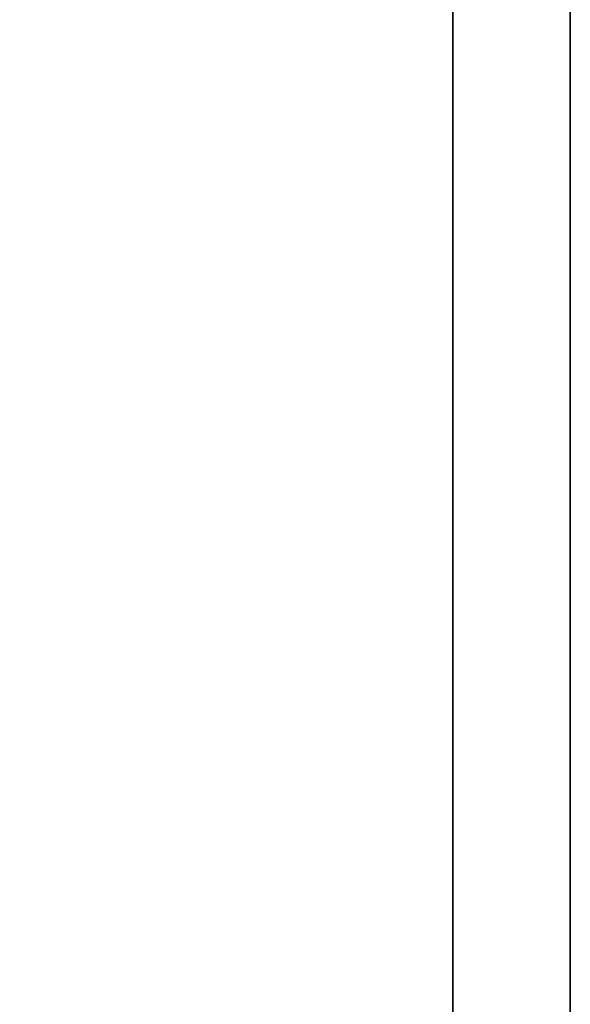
# Model space of a CAD drawing. Header units: millimetres. Extents: x -151.4 to -68.2, y -652.3 to -604.9.
# Tile 39 of 45: x -84.231 to -84.024, y -624.6 to -624.228. Entities that reach past the tile are written whole.
import ezdxf

# ---------------------------------------------------------------- set-up
doc = ezdxf.new("R2010")
doc.units = ezdxf.units.MM
doc.header["$LTSCALE"] = 0.1
doc.layers.add('DIM', color=4, linetype='CONTINUOUS')
doc.layers.add('layer 1', color=7, linetype='CONTINUOUS')

# ---------------------------------------------------------------- blocks, each defined once
blk = doc.blocks.new('TBI MOTION logo(完整正式版)')
at = {"layer": 'layer 1', "color": 22, "lineweight": 35}
blk.add_open_spline([(75.90875, -9.47875), (75.90875, -9.47875), (75.90875, -12.28625), (75.90875, -12.28625), (75.90875, -12.28625), (75.90875, -12.28625), (75.90875, -12.47875), (75.90875, -12.47875), (75.90875, -12.47875), (75.90875, -12.47875), (75.71625, -12.47875), (75.71625, -12.47875), (75.71625, -12.47875), (75.71625, -12.47875), (-88.32875, -12.47875), (-88.32875, -12.47875), (-88.32875, -12.47875), (-88.32875, -12.47875), (-88.32875, -13.29375), (-88.32875, -13.29375), (-88.32875, -13.29375), (-88.32875, -13.29375), (82.89125, -13.29375), (82.89125, -13.29375), (82.89125, -13.29375), (82.89125, -13.29375), (75.90875, -9.47875), (75.90875, -9.47875)], degree=3, knots=[0, 0, 0, 0, 0.1428571, 0.1428571, 0.1428571, 0.1428572, 0.2857143, 0.2857143, 0.2857143, 0.2857143, 0.4285714, 0.4285714, 0.4285714, 0.4285714, 0.5714286, 0.5714286, 0.5714286, 0.5714286, 0.7142857, 0.7142857, 0.7142857, 0.7142857, 0.8571429, 0.8571429, 0.8571429, 0.8571429, 1, 1, 1, 1], dxfattribs=at)

msp = doc.modelspace()

# ---------------------------------------------------------------- block references
at = {"layer": 'DIM', "color": 7, "xscale": 0.0544048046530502, "yscale": 0.0544048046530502, "zscale": 0.0544048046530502, "rotation": 90}
msp.add_blockref('TBI MOTION logo(完整正式版)', (-84.74715, -625.70164), dxfattribs=at)

doc.saveas('drawing.dxf')
